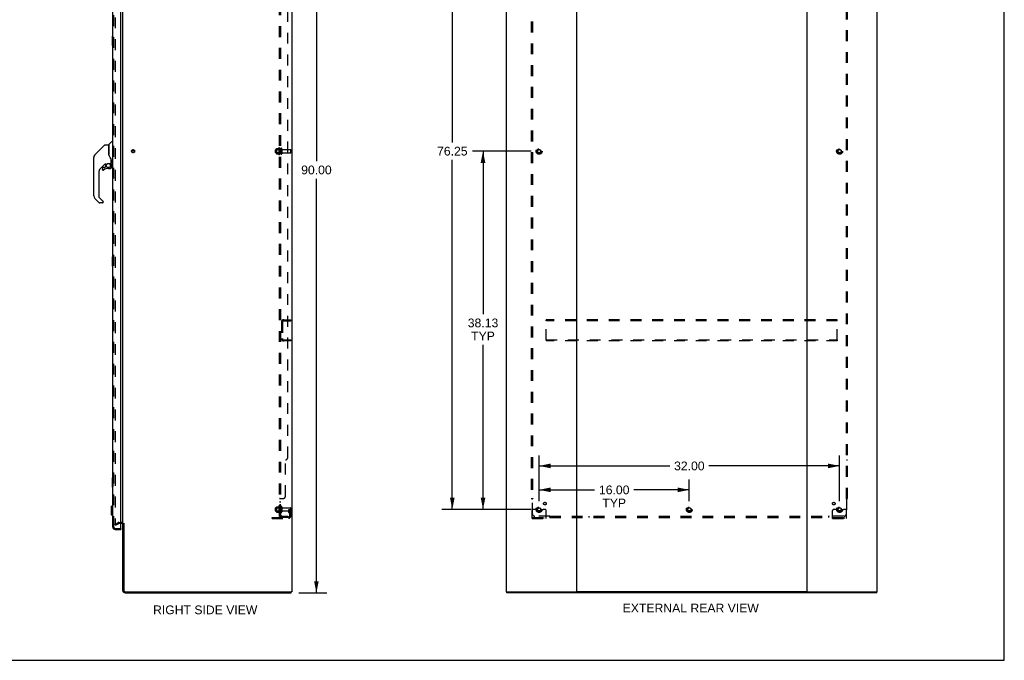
# Model space of a CAD drawing. Header units: inches. Extents: x 0 to 211, y 0 to 136.
# Tile 21 of 24: x 106 to 211, y 0 to 68. Entities that reach past the tile are written whole.
import ezdxf

# ---------------------------------------------------------------- set-up
doc = ezdxf.new("R2010")
doc.units = ezdxf.units.IN
doc.header["$LTSCALE"] = 11.589615
doc.header["$MEASUREMENT"] = 0
doc.linetypes.add('HIDDEN', pattern=[0.2, 0.1, -0.1])
doc.layers.get('0').update_dxf_attribs({"linetype": 'CONTINUOUS'})
for name, color, linetype in [('DEFAULT_2', 8, 'HIDDEN'), ('DIMENSIONS', 7, 'CONTINUOUS'), ('DOOR_ASSEMBLY', 7, 'CONTINUOUS'), ('SUBPANEL', 7, 'CONTINUOUS')]:
    doc.layers.add(name, color=color, linetype=linetype)
doc.styles.get("Standard").update_dxf_attribs({"font": 'arial.ttf'})
doc.dimstyles.new('DIMSTYLE_1', dxfattribs={"dimtxt": 0.929648, "dimasz": 1.239531, "dimexe": 0.09, "dimexo": 0.07, "dimgap": 0.0375, "dimtad": 0, "dimtih": 1, "dimtoh": 1, "dimzin": 4, "dimdsep": 46, "dimtxsty": 'Standard', "dimblk": '_FILLED', "dimblk1": '_FILLED', "dimblk2": '_FILLED', "dimcen": 0.09, "dimadec": 3, "dimazin": 1, "dimtfac": 1, "dimtdec": 3, "dimtofl": 0, "dimtmove": 0, "dimatfit": 3, "dimldrblk": '_FILLED', "dimfxl": 0, "dimtolj": 1, "dimtzin": 4, "dimarcsym": 0})

# ---------------------------------------------------------------- blocks, each defined once
blk = doc.blocks.new('_FILLED')
at = {"color": 0, "linetype": 'ByBlock'}
blk.add_solid([(0, 0), (-1, 0.2), (-1, -0.2)], dxfattribs=at)
blk = doc.blocks.new('*D3')
at = {"layer": 'DIMENSIONS', "color": 2, "linetype": 'Continuous'}
for p, q in [((135.6, 97.18), (138.58, 97.18)), ((137.47, 97.18), (137.47, 53.11)), ((137.47, 7.18), (137.47, 51.25)), ((135.6, 7.18), (138.58, 7.18))]:
    blk.add_line(p, q, dxfattribs=at)
at = {"layer": 'DIMENSIONS', "color": 2, "linetype": 'Continuous', "xscale": 1.2395309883, "yscale": 1.2395309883, "zscale": 1.2395309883}
for p, rotation in [((137.47, 97.18), 90), ((137.47, 7.18), 270)]:
    blk.add_blockref('_FILLED', p, dxfattribs=dict(at, rotation=rotation))
at = {"layer": 'DIMENSIONS', "color": 2, "linetype": 'Continuous', "insert": (137.47, 52.65), "char_height": 0.93, "width": 3.2486, "attachment_point": 2, "line_spacing_factor": 0.9}
blk.add_mtext('90.00', dxfattribs=at)
blk = doc.blocks.new('*D6')
at = {"layer": 'DIMENSIONS', "color": 2, "linetype": 'Continuous'}
for p, q in [((161.18, 16.92), (161.18, 21.8)), ((193.18, 16.92), (193.18, 21.8)), ((161.18, 20.69), (175.09, 20.69)), ((193.18, 20.69), (179.27, 20.69))]:
    blk.add_line(p, q, dxfattribs=at)
at = {"layer": 'DIMENSIONS', "color": 2, "linetype": 'Continuous', "xscale": 1.2395309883, "yscale": 1.2395309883, "zscale": 1.2395309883, "rotation": 180}
blk.add_blockref('_FILLED', (161.18, 20.69), dxfattribs=at)
at = {"layer": 'DIMENSIONS', "color": 2, "linetype": 'Continuous', "xscale": 1.2395309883, "yscale": 1.2395309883, "zscale": 1.2395309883}
blk.add_blockref('_FILLED', (193.18, 20.69), dxfattribs=at)
at = {"layer": 'DIMENSIONS', "color": 2, "linetype": 'Continuous', "insert": (177.18, 21.15), "char_height": 0.93, "width": 3.2486, "attachment_point": 2, "line_spacing_factor": 0.9}
blk.add_mtext('32.00', dxfattribs=at)
blk = doc.blocks.new('*D7')
at = {"layer": 'DIMENSIONS', "color": 2, "linetype": 'Continuous'}
for p, q in [((161.18, 16.92), (161.18, 19.25)), ((177.18, 16.92), (177.18, 19.25)), ((161.18, 18.14), (167.09, 18.14)), ((177.18, 18.14), (171.27, 18.14))]:
    blk.add_line(p, q, dxfattribs=at)
at = {"layer": 'DIMENSIONS', "color": 2, "linetype": 'Continuous', "xscale": 1.2395309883, "yscale": 1.2395309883, "zscale": 1.2395309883, "rotation": 180}
blk.add_blockref('_FILLED', (161.18, 18.14), dxfattribs=at)
at = {"layer": 'DIMENSIONS', "color": 2, "linetype": 'Continuous', "xscale": 1.2395309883, "yscale": 1.2395309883, "zscale": 1.2395309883}
blk.add_blockref('_FILLED', (177.18, 18.14), dxfattribs=at)
at = {"layer": 'DIMENSIONS', "color": 2, "linetype": 'Continuous', "insert": (169.18, 18.6), "char_height": 0.93, "width": 3.2486, "attachment_point": 2, "line_spacing_factor": 0.9}
blk.add_mtext('16.00\\PTYP', dxfattribs=at)
blk = doc.blocks.new('*D8')
at = {"layer": 'DIMENSIONS', "color": 2, "linetype": 'Continuous'}
for p, q in [((160.32, 54.18), (154.1, 54.18)), ((155.21, 54.18), (155.21, 36.83)), ((155.21, 16.06), (155.21, 33.58)), ((160.32, 16.06), (154.1, 16.06))]:
    blk.add_line(p, q, dxfattribs=at)
at = {"layer": 'DIMENSIONS', "color": 2, "linetype": 'Continuous', "xscale": 1.2395309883, "yscale": 1.2395309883, "zscale": 1.2395309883}
for p, rotation in [((155.21, 54.18), 90), ((155.21, 16.06), 270)]:
    blk.add_blockref('_FILLED', p, dxfattribs=dict(at, rotation=rotation))
at = {"layer": 'DIMENSIONS', "color": 2, "linetype": 'Continuous', "insert": (155.21, 36.37), "char_height": 0.93, "width": 3.2486, "attachment_point": 2, "line_spacing_factor": 0.9}
blk.add_mtext('38.13\\PTYP', dxfattribs=at)
blk = doc.blocks.new('*D9')
at = {"layer": 'DIMENSIONS', "color": 2, "linetype": 'Continuous'}
for p, q in [((160.32, 92.31), (150.83, 92.31)), ((151.94, 92.31), (151.94, 55.11)), ((151.94, 16.06), (151.94, 53.25)), ((160.32, 16.06), (150.83, 16.06))]:
    blk.add_line(p, q, dxfattribs=at)
at = {"layer": 'DIMENSIONS', "color": 2, "linetype": 'Continuous', "xscale": 1.2395309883, "yscale": 1.2395309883, "zscale": 1.2395309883}
for p, rotation in [((151.94, 92.31), 90), ((151.94, 16.06), 270)]:
    blk.add_blockref('_FILLED', p, dxfattribs=dict(at, rotation=rotation))
at = {"layer": 'DIMENSIONS', "color": 2, "linetype": 'Continuous', "insert": (151.94, 54.65), "char_height": 0.93, "width": 3.2486, "attachment_point": 2, "line_spacing_factor": 0.9}
blk.add_mtext('76.25', dxfattribs=at)
blk = doc.blocks.new('*D12')
at = {"layer": 'DIMENSIONS', "color": 2, "linetype": 'Continuous'}
for p, q in [((115.89, 89.03), (119.89, 89.03)), ((133.54, 89.03), (129.54, 89.03))]:
    blk.add_line(p, q, dxfattribs=at)
at = {"layer": 'DIMENSIONS', "color": 2, "linetype": 'Continuous', "xscale": 1.2395309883, "yscale": 1.2395309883, "zscale": 1.2395309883, "rotation": 180}
blk.add_blockref('_FILLED', (115.89, 89.03), dxfattribs=at)
at = {"layer": 'DIMENSIONS', "color": 2, "linetype": 'Continuous', "xscale": 1.2395309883, "yscale": 1.2395309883, "zscale": 1.2395309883}
blk.add_blockref('_FILLED', (133.54, 89.03), dxfattribs=at)
at = {"layer": 'DIMENSIONS', "color": 2, "linetype": 'Continuous', "insert": (124.72, 89.49), "char_height": 0.9296, "width": 8.7228, "attachment_point": 2, "line_spacing_factor": 0.9}
blk.add_mtext('17.65 USABLE\\PDEPTH', dxfattribs=at)

msp = doc.modelspace()

# ---------------------------------------------------------------- linework, layer by layer
at = {"color": 7, "linetype": 'Continuous'}
for p, q in [((210.72, 0), (210.72, 136.348)), ((134.847, 97.077), (134.847, 7.285)), ((157.683, 97.077), (157.683, 7.285)), ((165.183, 7.325), (165.183, 97.037)), ((189.683, 97.037), (189.683, 7.325)), ((197.183, 7.285), (197.183, 97.077)), ((116.847, 14.629), (116.847, 93.733)), ((116.643, 14.577), (116.704, 14.577)), ((116.847, 7.428), (116.847, 14.577)), ((116.951, 14.588), (116.951, 7.428)), ((117.093, 7.285), (134.759, 7.285)), ((117.093, 7.181), (134.795, 7.181)), ((134.847, 7.285), (134.789, 7.285)), ((134.795, 7.181), (134.795, 7.285)), ((157.741, 7.285), (157.683, 7.285)), ((157.735, 7.181), (157.735, 7.285)), ((197.131, 7.181), (157.735, 7.181)), ((157.771, 7.285), (165.143, 7.285)), ((189.643, 7.285), (165.223, 7.285)), ((189.723, 7.285), (197.095, 7.285)), ((197.125, 7.285), (197.183, 7.285)), ((197.131, 7.181), (197.131, 7.285)), ((0, 0), (210.72, 0))]:
    msp.add_line(p, q, dxfattribs=at)
at = {"color": 3, "linetype": 'Continuous'}
for p, q in [((134.759, 7.285), (134.789, 7.285)), ((157.741, 7.285), (157.771, 7.285)), ((165.223, 7.285), (165.143, 7.285)), ((189.723, 7.285), (189.643, 7.285)), ((197.095, 7.285), (197.125, 7.285))]:
    msp.add_line(p, q, dxfattribs=at)
at = {"color": 7, "linetype": 'Continuous'}
for centre, radius, start, end in [((116.704, 14.435), 0.142, 0, 90), ((117.093, 7.428), 0.246, 180, 270), ((117.093, 7.428), 0.142, 180, 270), ((165.143, 7.325), 0.04, 270, 360), ((165.223, 7.325), 0.04, 180, 270), ((189.643, 7.325), 0.04, 270, 360), ((189.723, 7.325), 0.04, 180, 270)]:
    msp.add_arc(centre, radius, start, end, dxfattribs=at)
at = {"layer": 'DEFAULT_2', "color": 8, "linetype": 'HIDDEN'}
for p, q in [((116.034, 93.916), (116.034, 14.447)), ((133.47, 54.537), (133.47, 53.825)), ((133.118, 54.028), (133.118, 54.334)), ((133.148, 54.364), (133.665, 54.364)), ((133.148, 53.998), (133.665, 53.998)), ((133.204, 54.437), (133.204, 53.926)), ((133.224, 54.365), (133.204, 54.385)), ((133.224, 53.998), (133.204, 53.978)), ((133.214, 54.459), (133.442, 54.459)), ((133.214, 53.904), (133.442, 53.904)), ((133.52, 54.365), (133.224, 54.365)), ((133.224, 54.365), (133.224, 53.998)), ((133.52, 53.998), (133.224, 53.998)), ((133.52, 54.365), (133.54, 54.385)), ((133.52, 54.365), (133.52, 53.998)), ((133.52, 53.998), (133.54, 53.978)), ((133.54, 54.515), (133.54, 53.847)), ((133.665, 54.446), (133.665, 53.917)), ((133.771, 54.446), (133.771, 53.917)), ((133.833, 54.347), (134.713, 54.347)), ((133.833, 54.015), (134.713, 54.015)), ((134.743, 54.045), (134.743, 54.317)), ((133.743, 35.997), (133.743, 34.24)), ((133.847, 35.997), (133.847, 34.24)), ((133.989, 36.244), (134.743, 36.244)), ((133.989, 36.14), (134.743, 36.14)), ((134.743, 36.14), (134.743, 36.244)), ((192.933, 36.244), (161.933, 36.244)), ((161.933, 36.14), (161.933, 36.244)), ((192.933, 36.14), (161.933, 36.14)), ((161.933, 34.098), (161.933, 36.14)), ((192.933, 36.14), (192.933, 36.244)), ((192.933, 34.098), (192.933, 36.14)), ((133.989, 34.098), (134.743, 34.098)), ((134.743, 33.994), (133.989, 33.994)), ((134.743, 34.098), (134.743, 33.994)), ((161.933, 34.098), (192.933, 34.098)), ((161.933, 34.098), (161.933, 33.994)), ((192.933, 33.994), (161.933, 33.994)), ((192.933, 34.098), (192.933, 33.994)), ((133.118, 15.903), (133.118, 16.209)), ((133.148, 16.239), (133.665, 16.239)), ((133.148, 15.873), (133.665, 15.873)), ((133.204, 16.312), (133.204, 15.801)), ((133.224, 16.24), (133.204, 16.26)), ((133.224, 15.873), (133.204, 15.853)), ((133.214, 16.334), (133.442, 16.334)), ((133.214, 15.779), (133.442, 15.779)), ((133.52, 16.24), (133.224, 16.24)), ((133.224, 16.24), (133.224, 15.873)), ((133.52, 15.873), (133.224, 15.873)), ((133.47, 16.412), (133.47, 15.7)), ((133.52, 16.24), (133.54, 16.26)), ((133.52, 16.24), (133.52, 15.873)), ((133.52, 15.873), (133.54, 15.853)), ((133.54, 16.39), (133.54, 15.722)), ((133.665, 16.321), (133.665, 15.792)), ((133.771, 16.321), (133.771, 15.792)), ((133.833, 16.222), (134.713, 16.222)), ((133.833, 15.89), (134.713, 15.89)), ((134.549, 16.056), (134.639, 16.056)), ((134.549, 15.716), (134.549, 16.056)), ((134.653, 15.881), (134.549, 15.881)), ((134.639, 16.056), (134.743, 16.056)), ((134.639, 15.355), (134.639, 16.056)), ((134.653, 15.716), (134.653, 16.056)), ((134.743, 16.056), (134.704, 16.056)), ((134.743, 15.355), (134.743, 16.192)), ((160.433, 15.108), (160.433, 15.931)), ((160.647, 16.056), (160.558, 16.056)), ((160.769, 16.056), (160.647, 16.056)), ((161.008, 16.056), (160.769, 16.056)), ((161.358, 16.056), (161.598, 16.056)), ((161.719, 16.056), (161.598, 16.056)), ((161.808, 16.056), (161.719, 16.056)), ((161.933, 15.108), (161.933, 15.931)), ((192.433, 15.108), (192.433, 15.931)), ((192.647, 16.056), (192.558, 16.056)), ((192.769, 16.056), (192.647, 16.056)), ((193.008, 16.056), (192.769, 16.056)), ((193.358, 16.056), (193.598, 16.056)), ((193.719, 16.056), (193.598, 16.056)), ((193.808, 16.056), (193.719, 16.056)), ((193.933, 15.108), (193.933, 15.931)), ((116.443, 14.681), (116.704, 14.681)), ((132.743, 15.212), (134.496, 15.212)), ((132.743, 15.108), (132.743, 15.212)), ((132.743, 15.108), (134.496, 15.108)), ((132.99, 15.108), (132.99, 15.212)), ((133.246, 15.108), (133.246, 15.212)), ((134.57, 15.649), (134.619, 15.581)), ((134.655, 15.71), (134.704, 15.642)), ((160.433, 15.212), (161.933, 15.212)), ((160.433, 15.108), (161.933, 15.108)), ((160.68, 15.108), (160.68, 15.212)), ((160.936, 15.108), (160.936, 15.212)), ((161.43, 15.108), (161.43, 15.212)), ((161.686, 15.108), (161.686, 15.212)), ((192.433, 15.212), (193.933, 15.212)), ((192.433, 15.108), (193.933, 15.108)), ((192.68, 15.108), (192.68, 15.212)), ((192.936, 15.108), (192.936, 15.212)), ((193.43, 15.108), (193.43, 15.212)), ((193.686, 15.108), (193.686, 15.212)), ((116.034, 14.467), (116.374, 14.663)), ((116.086, 14.377), (116.034, 14.467)), ((116.086, 14.377), (116.426, 14.573)), ((116.443, 14.577), (116.643, 14.577))]:
    msp.add_line(p, q, dxfattribs=at)
for points in [[(116.034, 14.447), (116.034, 14.444), (116.035, 14.442), (116.035, 14.44)], [(116.052, 14.427), (116.05, 14.427), (116.048, 14.427), (116.046, 14.428), (116.044, 14.429), (116.043, 14.43), (116.041, 14.431), (116.039, 14.433), (116.038, 14.434), (116.037, 14.436), (116.036, 14.438), (116.035, 14.44)], [(116.059, 14.429), (116.058, 14.428), (116.056, 14.427), (116.054, 14.427), (116.052, 14.427), (116.052, 14.427)]]:
    msp.add_lwpolyline(points, dxfattribs=at)
for centre, radius in [((117.951, 54.181), 0.164), ((117.951, 54.181), 0.124), ((161.183, 54.181), 0.318), ((161.183, 54.181), 0.183), ((161.183, 54.181), 0.166), ((193.183, 54.181), 0.318), ((193.183, 54.181), 0.183), ((193.183, 54.181), 0.166), ((161.183, 16.056), 0.318), ((161.183, 16.056), 0.183), ((161.183, 16.056), 0.166), ((177.183, 16.056), 0.318), ((177.183, 16.056), 0.183), ((177.183, 16.056), 0.166), ((193.183, 16.056), 0.318), ((193.183, 16.056), 0.183), ((193.183, 16.056), 0.166)]:
    msp.add_circle(centre, radius, dxfattribs=at)
for centre, radius, start, end in [((134.07, 54.181), 0.698, 149.33687, 156.03207), ((133.501, 54.515), 0.0384, 0, 145.55034), ((133.148, 54.334), 0.03, 90, 180.00001), ((133.148, 54.028), 0.03, 179.99999, 270), ((133.214, 54.449), 0.01, 90, 174.80617), ((133.345, 54.437), 0.141, 174.79195, 180), ((133.345, 53.926), 0.141, 180, 185.20805), ((133.214, 53.914), 0.01, 185.19383, 270), ((133.423, 54.469), 0.01, 270, 336.03207), ((133.423, 53.894), 0.01, 23.96793, 90), ((134.07, 54.181), 0.698, 203.96793, 210.66313), ((133.501, 53.847), 0.0384, 214.44966, 360), ((133.718, 54.446), 0.053, 0, 180), ((133.718, 53.917), 0.053, 180, 360), ((133.833, 54.41), 0.0625, 180, 270), ((133.833, 53.953), 0.0625, 90, 180), ((134.713, 54.317), 0.03, 360, 90), ((134.713, 54.045), 0.03, 270, 0), ((133.989, 35.997), 0.246, 90, 180), ((133.989, 35.997), 0.142, 90, 180), ((133.989, 34.24), 0.246, 180, 270), ((133.989, 34.24), 0.142, 180, 270), ((133.148, 16.209), 0.03, 90, 180.00001), ((133.148, 15.903), 0.03, 179.99999, 270), ((133.214, 16.324), 0.01, 90, 174.80617), ((133.345, 16.312), 0.141, 174.79195, 180), ((133.345, 15.801), 0.141, 180, 185.20805), ((133.214, 15.789), 0.01, 185.19383, 270), ((133.423, 16.344), 0.01, 270, 336.03207), ((133.423, 15.769), 0.01, 23.96793, 90), ((134.07, 16.056), 0.698, 149.33687, 156.03207), ((134.07, 16.056), 0.698, 203.96793, 210.66313), ((133.501, 16.39), 0.0384, 0, 145.55034), ((133.718, 16.321), 0.053, 0, 180), ((133.718, 15.792), 0.053, 180, 360), ((133.833, 16.285), 0.0625, 180, 270), ((133.833, 15.828), 0.0625, 90, 180), ((134.713, 16.192), 0.03, 360, 90), ((134.713, 15.92), 0.03, 270, 0), ((160.558, 15.931), 0.125, 90, 180), ((161.183, 16.056), 0.175, 180, 360), ((161.808, 15.931), 0.125, 0, 90), ((192.558, 15.931), 0.125, 90, 180), ((193.183, 16.056), 0.175, 180, 360), ((193.808, 15.931), 0.125, 0, 90), ((116.443, 14.544), 0.137, 90, 120), ((116.704, 14.435), 0.246, 0, 90), ((133.501, 15.722), 0.0384, 214.44966, 360), ((134.496, 15.355), 0.246, 270, 360), ((134.496, 15.355), 0.142, 270, 360), ((134.663, 15.716), 0.114, 180, 215.75389), ((134.535, 15.52), 0.104, 0, 35.75389), ((134.663, 15.716), 0.01, 180, 215.75389), ((134.535, 15.52), 0.208, 0, 35.75389), ((116.443, 14.544), 0.033, 90, 120)]:
    msp.add_arc(centre, radius, start, end, dxfattribs=at)
at = {"layer": 'DOOR_ASSEMBLY', "color": 3, "linetype": 'Continuous'}
for p, q in [((115.789, 14.178), (115.789, 94.185)), ((116.643, 14.055), (116.643, 94.307)), ((116.035, 13.931), (116.643, 13.931))]:
    msp.add_line(p, q, dxfattribs=at)
at = {"layer": 'DOOR_ASSEMBLY', "color": 8, "linetype": 'HIDDEN'}
for p, q in [((115.893, 14.178), (115.893, 94.185)), ((116.035, 14.035), (116.623, 14.035))]:
    msp.add_line(p, q, dxfattribs=at)
at = {"layer": 'DOOR_ASSEMBLY', "color": 7, "linetype": 'Continuous'}
for p, q in [((115.729, 66.416), (115.729, 65.446)), ((115.789, 66.431), (115.744, 66.431)), ((115.776, 66.331), (115.776, 65.531)), ((115.744, 65.431), (115.789, 65.431)), ((114.931, 54.847), (113.888, 53.804)), ((114.987, 54.87), (115.34, 54.87)), ((115.348, 54.862), (115.348, 53.818)), ((115.356, 53.806), (115.356, 54.858)), ((115.364, 54.879), (115.659, 55.174)), ((115.742, 55.185), (115.687, 55.185)), ((115.749, 55.177), (115.749, 52.811)), ((115.749, 55.126), (115.789, 55.126)), ((113.773, 49.423), (113.773, 53.526)), ((113.788, 53.634), (113.781, 53.603)), ((113.788, 53.634), (113.787, 53.628)), ((113.821, 53.715), (113.821, 53.714)), ((113.888, 53.804), (114.194, 54.11)), ((114.194, 54.11), (114.194, 54.11)), ((115.368, 53.774), (115.348, 53.827)), ((115.396, 53.708), (115.368, 53.774)), ((114.953, 52.802), (114.458, 52.307)), ((114.914, 52.433), (114.761, 52.433)), ((114.994, 52.508), (114.922, 52.436)), ((114.998, 52.799), (114.998, 52.516)), ((115.036, 52.803), (115.112, 52.803)), ((115.112, 52.803), (115.113, 52.803)), ((115.309, 52.875), (115.604, 52.875)), ((115.505, 52.875), (115.57, 52.809)), ((115.564, 52.804), (115.562, 52.802)), ((115.616, 52.67), (115.625, 52.67)), ((115.625, 52.433), (115.616, 52.433)), ((115.623, 53.25), (115.623, 53.273)), ((115.623, 53.25), (115.623, 52.894)), ((115.627, 52.67), (115.627, 52.433)), ((115.631, 53.249), (115.631, 53.252)), ((115.631, 53.247), (115.631, 53.249)), ((115.631, 53.244), (115.631, 53.247)), ((115.631, 52.843), (115.631, 53.244)), ((115.671, 52.803), (115.742, 52.803)), ((115.749, 52.862), (115.789, 52.862)), ((114.285, 51.889), (114.285, 49.338)), ((114.683, 52.354), (114.683, 52.235)), ((114.685, 52.226), (114.685, 52.235)), ((114.693, 52.235), (114.685, 52.235)), ((114.761, 52.158), (114.753, 52.158)), ((114.77, 52.158), (114.761, 52.158)), ((114.779, 52.16), (114.77, 52.158)), ((114.787, 52.162), (114.779, 52.16)), ((114.795, 52.166), (114.787, 52.162)), ((114.803, 52.17), (114.795, 52.166)), ((114.81, 52.175), (114.803, 52.17)), ((115.312, 52.354), (115.549, 52.354)), ((114.308, 49.282), (114.739, 48.85)), ((114.341, 48.692), (113.888, 49.145)), ((114.679, 48.669), (114.396, 48.669)), ((114.757, 48.808), (114.757, 48.748)), ((115.729, 42.916), (115.729, 41.946)), ((115.789, 42.931), (115.744, 42.931)), ((115.776, 42.831), (115.776, 42.031)), ((115.744, 41.931), (115.789, 41.931)), ((115.729, 19.416), (115.729, 18.446)), ((115.789, 19.431), (115.744, 19.431)), ((115.776, 19.331), (115.776, 18.531)), ((115.744, 18.431), (115.789, 18.431)), ((115.631, 16.365), (115.749, 16.483)), ((115.631, 16.365), (115.631, 15.499)), ((115.749, 16.483), (115.789, 16.483)), ((115.749, 16.483), (115.749, 15.381)), ((115.631, 15.499), (115.749, 15.381)), ((115.749, 15.381), (115.789, 15.381)), ((116.623, 14.035), (116.643, 14.035)), ((116.643, 14.035), (116.643, 13.931))]:
    msp.add_line(p, q, dxfattribs=at)
for points in [[(115.774, 66.367), (115.774, 66.362), (115.775, 66.356), (115.775, 66.35), (115.775, 66.344), (115.775, 66.338), (115.776, 66.331)], [(115.776, 65.531), (115.775, 65.525), (115.775, 65.519), (115.775, 65.513), (115.775, 65.507), (115.774, 65.501), (115.774, 65.495)], [(114.931, 54.847), (114.939, 54.854), (114.947, 54.86), (114.957, 54.864), (114.966, 54.867), (114.976, 54.869), (114.987, 54.87)], [(113.888, 53.804), (113.867, 53.781), (113.842, 53.748), (113.82, 53.712), (113.802, 53.673), (113.788, 53.634)], [(115.348, 53.987), (115.348, 53.989), (115.349, 53.99), (115.35, 53.991), (115.352, 53.993), (115.355, 53.994), (115.356, 53.994)], [(115.57, 53.42), (115.52, 53.493), (115.471, 53.57), (115.43, 53.641), (115.396, 53.708)], [(115.113, 52.803), (115.117, 52.804), (115.121, 52.805), (115.124, 52.806), (115.126, 52.808), (115.129, 52.809), (115.132, 52.811), (115.135, 52.813), (115.139, 52.815), (115.147, 52.82)], [(115.147, 52.82), (115.151, 52.823), (115.156, 52.827), (115.162, 52.83), (115.168, 52.834), (115.175, 52.838), (115.182, 52.842), (115.19, 52.846), (115.199, 52.85), (115.208, 52.854), (115.218, 52.858), (115.229, 52.862), (115.24, 52.865), (115.252, 52.868), (115.264, 52.871), (115.277, 52.873), (115.291, 52.874), (115.304, 52.875), (115.309, 52.875)], [(115.625, 52.433), (115.625, 52.424), (115.623, 52.416), (115.621, 52.407), (115.618, 52.399), (115.613, 52.392), (115.608, 52.385), (115.603, 52.378), (115.596, 52.373), (115.589, 52.368), (115.582, 52.364), (115.574, 52.36), (115.566, 52.358), (115.557, 52.357), (115.549, 52.356)], [(115.549, 52.365), (115.556, 52.365), (115.564, 52.367), (115.571, 52.369), (115.578, 52.372), (115.585, 52.375), (115.591, 52.38), (115.596, 52.385), (115.601, 52.39), (115.606, 52.397), (115.609, 52.403), (115.612, 52.41), (115.614, 52.417), (115.616, 52.425), (115.616, 52.433)], [(115.616, 52.67), (115.616, 52.685), (115.614, 52.699), (115.611, 52.714), (115.607, 52.728), (115.602, 52.741), (115.596, 52.754), (115.589, 52.767), (115.581, 52.779), (115.572, 52.791), (115.562, 52.802)], [(115.568, 52.808), (115.568, 52.808), (115.568, 52.807), (115.567, 52.807), (115.566, 52.806), (115.564, 52.804)], [(115.568, 52.808), (115.579, 52.797), (115.588, 52.785), (115.597, 52.772), (115.604, 52.759), (115.61, 52.745), (115.616, 52.73), (115.62, 52.716), (115.623, 52.701), (115.625, 52.685), (115.625, 52.67)], [(115.623, 53.273), (115.618, 53.308), (115.609, 53.342), (115.596, 53.374), (115.581, 53.403), (115.57, 53.42)], [(115.623, 53.205), (115.624, 53.204), (115.625, 53.2), (115.626, 53.196), (115.627, 53.193)], [(115.627, 53.193), (115.628, 53.186), (115.629, 53.18), (115.63, 53.173), (115.631, 53.167), (115.631, 53.16), (115.631, 53.153)], [(114.753, 52.158), (114.744, 52.16), (114.736, 52.162), (114.728, 52.165), (114.72, 52.17), (114.713, 52.175), (114.707, 52.18), (114.701, 52.187), (114.696, 52.194), (114.692, 52.201), (114.689, 52.209), (114.686, 52.217), (114.685, 52.226)], [(114.693, 52.235), (114.694, 52.227), (114.695, 52.219), (114.697, 52.212), (114.7, 52.205), (114.704, 52.198), (114.708, 52.192), (114.713, 52.186), (114.719, 52.181), (114.725, 52.177), (114.732, 52.173), (114.739, 52.17), (114.747, 52.168), (114.754, 52.167), (114.762, 52.167), (114.769, 52.167), (114.777, 52.169), (114.784, 52.171), (114.791, 52.174), (114.798, 52.178), (114.804, 52.182)], [(115.549, 52.365), (115.549, 52.363), (115.549, 52.36)], [(115.549, 52.36), (115.549, 52.359), (115.549, 52.358), (115.549, 52.357), (115.549, 52.356), (115.549, 52.356)], [(114.744, 48.845), (114.743, 48.846), (114.743, 48.847), (114.742, 48.848), (114.741, 48.849), (114.74, 48.85), (114.739, 48.85)], [(115.774, 42.867), (115.774, 42.862), (115.775, 42.856), (115.775, 42.85), (115.775, 42.844), (115.775, 42.838), (115.776, 42.831)], [(115.776, 42.031), (115.775, 42.025), (115.775, 42.019), (115.775, 42.013), (115.775, 42.007), (115.774, 42.001), (115.774, 41.995)], [(115.774, 19.367), (115.774, 19.362), (115.775, 19.356), (115.775, 19.35), (115.775, 19.344), (115.775, 19.338), (115.776, 19.331)], [(115.776, 18.531), (115.775, 18.525), (115.775, 18.519), (115.775, 18.513), (115.775, 18.507), (115.774, 18.501), (115.774, 18.495)]]:
    msp.add_lwpolyline(points, dxfattribs=at)
msp.add_circle((115.312, 52.649), 0.217, dxfattribs=at)
for centre, radius, start, end in [((115.744, 66.416), 0.015, 90, 180), ((115.774, 66.416), 0.015, 0, 90), ((115.744, 65.446), 0.015, 180, 270), ((115.774, 65.446), 0.015, 270, 360), ((115.34, 54.862), 0.00787, 0, 90), ((115.368, 54.688), 0.0197, 180, 233.00595), ((115.385, 54.858), 0.0295, 135, 180), ((115.687, 55.146), 0.0394, 90, 135), ((115.742, 55.177), 0.00787, 0, 90), ((114.167, 53.526), 0.394, 168.7096, 180), ((114.167, 53.526), 0.394, 135, 167.37683), ((114.761, 52.354), 0.0787, 90, 180), ((115.036, 52.606), 0.197, 90, 129.38059), ((114.914, 52.444), 0.0118, 270, 315), ((114.986, 52.516), 0.0118, 315, 360), ((115.549, 52.433), 0.0787, 270, 360), ((115.431, 52.67), 0.197, 0, 45), ((115.604, 52.894), 0.0197, 270, 360), ((115.671, 52.843), 0.0394, 180, 270), ((115.742, 52.811), 0.00787, 270, 360), ((114.875, 51.889), 0.591, 135, 180), ((114.761, 52.235), 0.0787, 180, 309.5212), ((115.312, 51.566), 0.787, 90, 129.5212), ((114.167, 49.423), 0.394, 180, 225), ((114.364, 49.338), 0.0787, 180, 225), ((114.396, 48.748), 0.0787, 225, 270), ((114.679, 48.748), 0.0787, 270, 360), ((114.698, 48.808), 0.0591, 0, 38.86737), ((115.744, 42.916), 0.015, 90, 180), ((115.744, 41.946), 0.015, 180, 270), ((115.774, 42.916), 0.015, 0, 90), ((115.774, 41.946), 0.015, 270, 360), ((115.744, 19.416), 0.015, 90, 180), ((115.774, 19.416), 0.015, 0, 90), ((115.744, 18.446), 0.015, 180, 270), ((115.774, 18.446), 0.015, 270, 360), ((115.953, 14.321), 0.26, 270, 272.58661)]:
    msp.add_arc(centre, radius, start, end, dxfattribs=at)
at = {"layer": 'DOOR_ASSEMBLY', "color": 3, "linetype": 'Continuous'}
for centre, radius, start, end in [((116.035, 14.178), 0.246, 180, 270), ((116.623, 14.055), 0.02, 270, 360)]:
    msp.add_arc(centre, radius, start, end, dxfattribs=at)
at = {"layer": 'DOOR_ASSEMBLY', "color": 8, "linetype": 'HIDDEN'}
msp.add_arc((116.035, 14.178), 0.142, 180, 270, dxfattribs=at)
at = {"layer": 'SUBPANEL', "color": 8, "linetype": 'HIDDEN'}
for p, q in [((133.54, 15.337), (133.54, 93.025)), ((133.665, 15.337), (133.665, 93.025)), ((160.339, 91.15), (160.339, 17.212)), ((160.464, 91.15), (160.464, 17.212)), ((193.902, 17.212), (193.902, 91.15)), ((194.027, 17.212), (194.027, 91.15)), ((134.415, 21.587), (134.415, 86.775)), ((133.665, 54.431), (133.54, 54.431)), ((133.665, 53.931), (133.54, 53.931)), ((134.165, 17.462), (134.165, 21.337)), ((160.464, 21.337), (160.339, 21.337)), ((193.902, 21.337), (194.027, 21.337)), ((133.665, 17.177), (133.54, 17.177)), ((133.665, 16.815), (133.54, 16.815)), ((133.594, 17.212), (133.915, 17.212)), ((160.339, 17.212), (160.505, 17.212)), ((160.446, 17.195), (160.452, 17.189)), ((160.464, 15.587), (160.464, 17.177)), ((193.861, 17.212), (194.027, 17.212)), ((193.902, 17.177), (193.902, 15.587)), ((133.665, 16.534), (133.54, 16.534)), ((133.665, 16.306), (133.54, 16.306)), ((133.665, 15.806), (133.54, 15.806)), ((133.665, 15.337), (133.54, 15.337)), ((133.594, 15.299), (133.69, 15.378)), ((133.777, 15.337), (134.415, 15.337)), ((134.415, 15.212), (133.777, 15.212)), ((134.165, 15.337), (134.165, 15.212)), ((134.415, 15.337), (134.415, 15.212)), ((162.304, 15.337), (160.714, 15.337)), ((162.339, 15.212), (162.339, 15.378)), ((162.339, 15.337), (192.027, 15.337)), ((162.339, 15.212), (192.027, 15.212)), ((166.464, 15.337), (166.464, 15.212)), ((187.902, 15.337), (187.902, 15.212)), ((192.027, 15.212), (192.027, 15.378)), ((192.044, 15.319), (192.05, 15.325)), ((193.652, 15.337), (192.062, 15.337))]:
    msp.add_line(p, q, dxfattribs=at)
for points in [[(133.559, 17.195), (133.556, 17.194), (133.553, 17.192), (133.55, 17.191), (133.547, 17.189), (133.545, 17.187), (133.543, 17.185), (133.542, 17.183), (133.541, 17.182), (133.54, 17.18), (133.54, 17.178), (133.54, 17.177)], [(133.54, 17.18), (133.54, 17.178), (133.54, 17.177)], [(133.553, 17.192), (133.55, 17.191), (133.547, 17.189), (133.545, 17.187), (133.543, 17.185), (133.542, 17.183), (133.541, 17.182)], [(133.566, 17.198), (133.562, 17.197), (133.559, 17.195)], [(133.594, 17.212), (133.592, 17.211), (133.589, 17.209), (133.587, 17.208), (133.583, 17.206), (133.58, 17.205), (133.577, 17.203), (133.573, 17.201), (133.566, 17.198)], [(133.594, 17.212), (133.592, 17.211), (133.589, 17.209), (133.587, 17.208), (133.583, 17.206)], [(133.679, 17.193), (133.675, 17.19), (133.673, 17.189), (133.672, 17.187), (133.67, 17.186), (133.668, 17.184), (133.667, 17.183), (133.666, 17.181), (133.665, 17.18), (133.665, 17.179), (133.665, 17.177)], [(133.672, 17.187), (133.67, 17.186), (133.668, 17.184), (133.667, 17.183), (133.666, 17.181), (133.665, 17.18), (133.665, 17.179), (133.665, 17.177)], [(133.69, 17.212), (133.691, 17.211), (133.691, 17.209), (133.691, 17.207), (133.69, 17.206), (133.69, 17.204), (133.689, 17.203), (133.688, 17.201), (133.687, 17.2), (133.686, 17.198), (133.684, 17.197), (133.683, 17.195), (133.681, 17.194), (133.679, 17.193)], [(133.686, 17.198), (133.684, 17.197), (133.683, 17.195), (133.681, 17.194)], [(133.69, 17.212), (133.691, 17.211), (133.691, 17.209), (133.691, 17.207), (133.69, 17.206), (133.69, 17.204), (133.689, 17.203), (133.688, 17.201), (133.687, 17.2)], [(160.426, 17.212), (160.428, 17.211), (160.43, 17.209), (160.432, 17.208), (160.434, 17.206), (160.436, 17.205), (160.438, 17.203), (160.44, 17.201), (160.441, 17.2), (160.443, 17.198), (160.444, 17.197), (160.446, 17.195)], [(160.452, 17.189), (160.454, 17.187), (160.456, 17.185), (160.458, 17.183), (160.46, 17.182), (160.461, 17.18), (160.463, 17.178), (160.464, 17.177)], [(160.484, 17.19), (160.479, 17.187), (160.477, 17.186), (160.474, 17.184), (160.472, 17.183), (160.47, 17.181), (160.468, 17.18), (160.466, 17.179), (160.464, 17.177)], [(160.505, 17.212), (160.505, 17.211), (160.504, 17.209), (160.503, 17.207), (160.502, 17.206), (160.501, 17.204), (160.5, 17.203), (160.498, 17.201), (160.497, 17.2), (160.495, 17.198), (160.494, 17.197), (160.492, 17.195), (160.49, 17.194), (160.488, 17.193), (160.486, 17.191), (160.484, 17.19)], [(193.861, 17.212), (193.862, 17.211), (193.863, 17.209), (193.863, 17.207), (193.864, 17.206), (193.865, 17.204), (193.867, 17.203), (193.868, 17.201), (193.869, 17.2), (193.871, 17.198), (193.873, 17.197), (193.874, 17.195), (193.876, 17.194), (193.878, 17.193), (193.88, 17.191), (193.883, 17.19), (193.887, 17.187)], [(193.887, 17.187), (193.89, 17.186), (193.892, 17.184), (193.894, 17.183), (193.896, 17.181), (193.898, 17.18), (193.9, 17.179), (193.902, 17.177)], [(193.921, 17.195), (193.914, 17.189), (193.912, 17.187), (193.911, 17.185), (193.909, 17.183), (193.907, 17.182), (193.905, 17.18), (193.903, 17.178), (193.902, 17.177)], [(193.94, 17.212), (193.938, 17.211), (193.936, 17.209), (193.934, 17.208), (193.932, 17.206), (193.93, 17.205), (193.929, 17.203), (193.927, 17.201), (193.925, 17.2), (193.924, 17.198), (193.922, 17.197), (193.921, 17.195)], [(133.569, 15.314), (133.562, 15.317), (133.559, 15.319), (133.556, 15.32), (133.553, 15.322), (133.55, 15.323), (133.547, 15.325), (133.545, 15.327), (133.543, 15.329), (133.542, 15.331), (133.541, 15.333), (133.54, 15.334), (133.54, 15.336), (133.54, 15.337)], [(133.594, 15.299), (133.592, 15.301), (133.589, 15.303), (133.587, 15.305), (133.583, 15.307), (133.58, 15.309), (133.577, 15.311), (133.573, 15.313), (133.569, 15.314)], [(133.669, 15.36), (133.669, 15.36), (133.669, 15.36), (133.668, 15.36), (133.668, 15.36), (133.667, 15.36), (133.667, 15.359), (133.666, 15.359), (133.666, 15.359), (133.665, 15.358), (133.665, 15.358), (133.664, 15.358), (133.664, 15.357), (133.663, 15.357), (133.662, 15.357), (133.662, 15.356), (133.661, 15.356), (133.66, 15.356), (133.66, 15.355), (133.659, 15.355), (133.658, 15.355), (133.657, 15.354), (133.657, 15.354), (133.656, 15.353), (133.655, 15.353), (133.654, 15.353), (133.654, 15.352), (133.653, 15.352), (133.652, 15.352), (133.651, 15.351), (133.65, 15.351), (133.649, 15.35), (133.649, 15.35), (133.648, 15.35), (133.647, 15.349), (133.646, 15.349), (133.645, 15.349), (133.644, 15.348), (133.643, 15.348), (133.642, 15.347), (133.641, 15.347), (133.64, 15.347), (133.639, 15.346), (133.638, 15.346), (133.637, 15.346), (133.636, 15.345), (133.635, 15.345), (133.634, 15.344), (133.632, 15.344), (133.631, 15.344), (133.63, 15.343), (133.629, 15.343), (133.628, 15.343), (133.627, 15.342), (133.626, 15.342), (133.625, 15.342), (133.624, 15.341), (133.622, 15.341), (133.621, 15.341), (133.62, 15.34), (133.619, 15.34), (133.618, 15.34), (133.617, 15.34), (133.616, 15.339), (133.615, 15.339), (133.614, 15.339), (133.613, 15.339), (133.612, 15.339), (133.611, 15.338), (133.61, 15.338), (133.61, 15.338), (133.609, 15.338), (133.608, 15.338), (133.607, 15.338), (133.606, 15.338), (133.606, 15.337), (133.605, 15.337), (133.605, 15.337)], [(133.605, 15.337), (133.605, 15.337), (133.605, 15.337), (133.605, 15.337), (133.605, 15.337), (133.605, 15.337), (133.606, 15.337), (133.606, 15.337), (133.607, 15.337), (133.607, 15.337), (133.608, 15.337)], [(133.683, 15.365), (133.679, 15.361), (133.677, 15.359), (133.675, 15.357), (133.673, 15.355), (133.672, 15.352), (133.67, 15.35), (133.668, 15.347), (133.667, 15.345), (133.666, 15.343), (133.665, 15.341), (133.665, 15.339), (133.665, 15.337)], [(133.665, 15.358), (133.666, 15.358), (133.666, 15.358), (133.666, 15.359), (133.667, 15.359), (133.667, 15.359), (133.668, 15.36), (133.668, 15.36), (133.668, 15.36), (133.669, 15.36), (133.669, 15.36), (133.669, 15.36)], [(133.69, 15.378), (133.691, 15.378), (133.691, 15.377), (133.691, 15.376), (133.69, 15.375), (133.69, 15.374), (133.689, 15.373), (133.688, 15.371), (133.687, 15.37), (133.686, 15.368), (133.684, 15.367), (133.683, 15.365)], [(162.314, 15.352), (162.313, 15.35), (162.311, 15.347), (162.31, 15.345), (162.308, 15.343), (162.307, 15.341), (162.306, 15.339), (162.304, 15.337)], [(162.322, 15.319), (162.316, 15.325), (162.314, 15.327), (162.312, 15.329), (162.31, 15.331), (162.309, 15.333), (162.307, 15.334), (162.305, 15.336), (162.304, 15.337)], [(162.339, 15.378), (162.338, 15.378), (162.336, 15.377), (162.334, 15.376), (162.333, 15.375), (162.331, 15.374), (162.33, 15.373), (162.328, 15.371), (162.327, 15.37), (162.325, 15.368), (162.324, 15.367), (162.322, 15.365), (162.321, 15.363), (162.32, 15.361), (162.318, 15.359), (162.317, 15.357), (162.314, 15.352)], [(162.339, 15.299), (162.338, 15.301), (162.336, 15.303), (162.335, 15.305), (162.333, 15.307), (162.332, 15.309), (162.33, 15.311), (162.328, 15.313), (162.327, 15.314), (162.325, 15.316), (162.324, 15.317), (162.322, 15.319)], [(192.027, 15.378), (192.029, 15.378), (192.03, 15.377), (192.032, 15.376), (192.034, 15.375), (192.035, 15.374), (192.037, 15.373), (192.038, 15.371), (192.04, 15.37), (192.041, 15.368), (192.043, 15.367), (192.044, 15.365), (192.045, 15.363), (192.047, 15.361), (192.048, 15.359), (192.049, 15.357)], [(192.027, 15.299), (192.029, 15.301), (192.03, 15.303), (192.032, 15.305), (192.033, 15.307), (192.035, 15.309), (192.036, 15.311), (192.038, 15.313), (192.039, 15.314), (192.041, 15.316), (192.042, 15.317), (192.044, 15.319)], [(192.049, 15.357), (192.052, 15.352), (192.054, 15.35), (192.055, 15.347), (192.056, 15.345), (192.058, 15.343), (192.059, 15.341), (192.061, 15.339), (192.062, 15.337)], [(192.05, 15.325), (192.052, 15.327), (192.054, 15.329), (192.056, 15.331), (192.058, 15.333), (192.059, 15.334), (192.061, 15.336), (192.062, 15.337)]]:
    msp.add_lwpolyline(points, dxfattribs=at)
for centre, radius in [((161.183, 54.181), 0.25), ((193.183, 54.181), 0.25), ((161.802, 16.675), 0.141), ((192.564, 16.675), 0.141), ((161.183, 16.056), 0.25), ((177.183, 16.056), 0.25), ((193.183, 16.056), 0.25)]:
    msp.add_circle(centre, radius, dxfattribs=at)
for centre, radius, start, end in [((134.165, 21.587), 0.25, 270, 360), ((133.915, 17.462), 0.25, 270, 360), ((133.777, 15.449), 0.237, 180, 270), ((133.777, 15.449), 0.112, 180, 270), ((160.714, 15.587), 0.25, 180, 270), ((193.652, 15.587), 0.25, 270, 360)]:
    msp.add_arc(centre, radius, start, end, dxfattribs=at)

# ---------------------------------------------------------------- texts
at = {"layer": 'DIMENSIONS', "color": 2, "linetype": 'Continuous', "char_height": 0.92965, "attachment_point": 2, "line_spacing_factor": 0.9}
for s, insert, width in [('RIGHT SIDE VIEW', (125.629, 5.832), 11.08666), ('EXTERNAL REAR VIEW', (177.332, 6.024), 14.47348)]:
    msp.add_mtext(s, dxfattribs=dict(at, insert=insert, width=width))

# ---------------------------------------------------------------- dimensions: what is measured, and where the dimension line sits
at = {"layer": 'DIMENSIONS', "color": 2, "linetype": 'Continuous'}
for base, p1, p2, angle, picture, middle in [((137.468, 7.181), (135.53, 97.181), (135.53, 7.181), 270, '*D3', (137.464, 52.176)), ((151.941, 92.306), (160.386, 16.056), (160.386, 92.306), 90, '*D9', (151.945, 54.176))]:
    dim = msp.add_linear_dim(base=base, p1=p1, p2=p2, angle=angle, dimstyle='DIMSTYLE_1', dxfattribs=at)
    dim.commit()
    dim.dimension.update_dxf_attribs({"geometry": picture, "text_midpoint": middle, "dimtype": 160})
for base, p1, p2, angle, text, picture, middle in [((115.893, 89.027), (133.54, 91.15), (115.893, 14.035), 180, '<> USABLE\\PDEPTH', '*D12', (124.716, 88.329)), ((155.213457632, 54.181198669), (160.385530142, 16.056198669), (160.385530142, 54.181198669), 90, '<>\\PTYP', '*D8', (155.213457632, 35.202988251))]:
    dim = msp.add_linear_dim(base=base, p1=p1, p2=p2, angle=angle, text=text, dimstyle='DIMSTYLE_1', dxfattribs=at)
    dim.commit()
    dim.dimension.update_dxf_attribs({"geometry": picture, "text_midpoint": middle, "dimtype": 160})
dim = msp.add_linear_dim(base=(193.183, 20.685), p1=(161.183, 16.854), p2=(193.183, 16.854), dimstyle='DIMSTYLE_1', dxfattribs=at)
dim.commit()
dim.dimension.update_dxf_attribs({"geometry": '*D6', "text_midpoint": (177.181, 20.68), "dimtype": 160})
dim = msp.add_linear_dim(base=(177.183, 18.139), p1=(161.183, 16.854), p2=(177.183, 16.854), text='<>\\PTYP', dimstyle='DIMSTYLE_1', dxfattribs=at)
dim.commit()
dim.dimension.update_dxf_attribs({"geometry": '*D7', "text_midpoint": (169.183, 17.442), "dimtype": 160})

doc.saveas('drawing.dxf')
